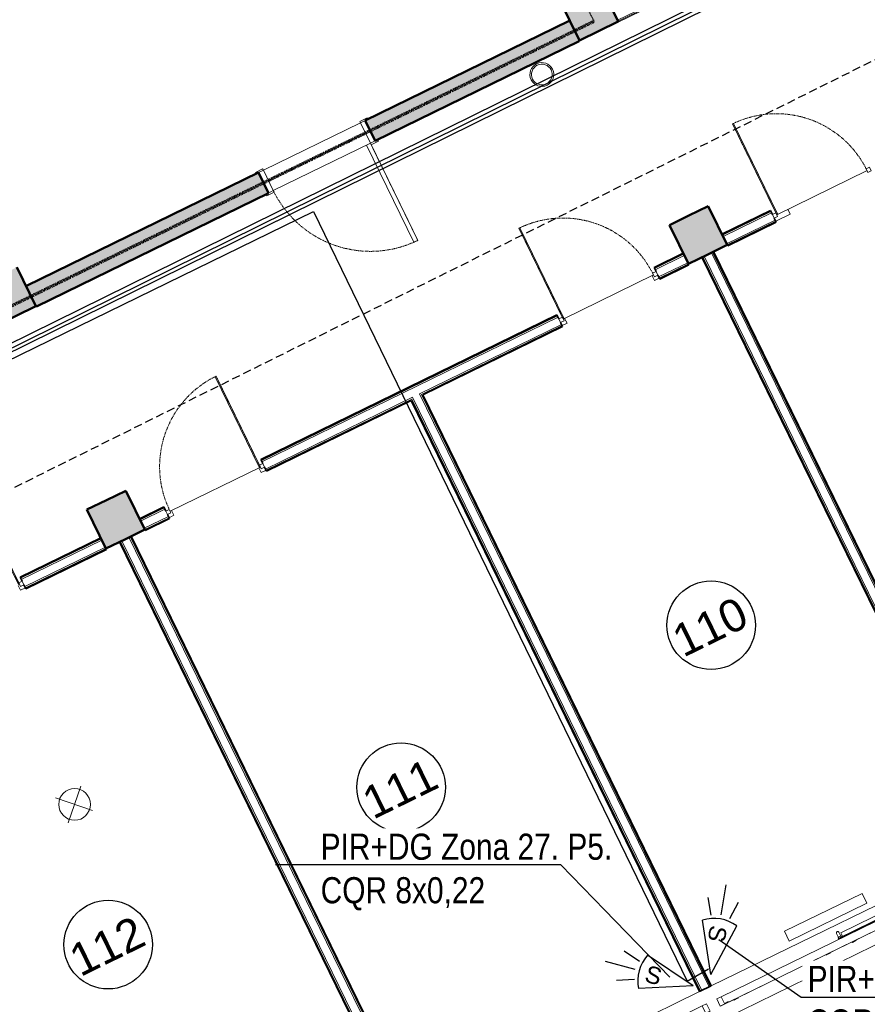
# Model space of a CAD drawing. Header units: millimetres. Extents: x -1662057 to -197461, y -941126 to 63888.
# Tile 112 of 209: x -1609114 to -1601267, y -345670 to -336561. Entities that reach past the tile are written whole.
import ezdxf
from ezdxf import colors
from ezdxf.entities.mleader import LeaderData, LeaderLine
from ezdxf.math import Vec2, Vec3

# ---------------------------------------------------------------- set-up
doc = ezdxf.new("R2010")
doc.units = ezdxf.units.MM
for name, pattern in [('( DASHED )', [0.75, 0.5, -0.25]), ('CENTER', [50.8, 31.75, -6.35, 6.35, -6.35]), ('HIDDEN', [9.525, 6.35, -3.175])]:
    doc.linetypes.add(name, pattern=pattern)
doc.layers.get('0').update_dxf_attribs({"linetype": 'CONTINUOUS'})
for name, color, linetype, lineweight in [('A-ANNO-NOTE', 131, 'CONTINUOUS', 5), ('A-AREA-IDEN', 252, 'CONTINUOUS', 25), ('A-DETL', 90, 'CONTINUOUS', 5), ('A-Door', 252, 'CONTINUOUS', 0), ('A-FLOR', 192, 'CONTINUOUS', 5), ('A-GLAZ', 151, 'CONTINUOUS', 5), ('A-Glaz-Curt', 4, 'CONTINUOUS', 0), ('A-Wall', 252, 'CONTINUOUS', 0), ('A-WALL-PATT', 111, 'CONTINUOUS', 50), ('G-IMPT', 8, 'CONTINUOUS', 5), ('I-WALL', 2, 'CONTINUOUS', 18), ('M-EQPM', 50, 'CONTINUOUS', 5), ('M-HVAC-CDFF', 50, 'CONTINUOUS', 5), ('S-Cols', 52, 'CONTINUOUS', 0), ('VS_AS', 5, 'CONTINUOUS', 25)]:
    doc.layers.add(name, color=color, linetype=linetype, lineweight=lineweight)
doc.layers.add('Apsardze', color=5, linetype='CONTINUOUS')
doc.layers.add('VS AS', color=7, linetype='CONTINUOUS')
doc.styles.add('Arial_3', font='arial.ttf', dxfattribs={"height": 300})
doc.styles.add('MKM_Arial narrow', font='ARIALN.TTF')
doc.styles.add('ROMANS', font='arial.ttf', dxfattribs={"width": 0.8, "oblique": 15})

# ---------------------------------------------------------------- blocks, each defined once
blk = doc.blocks.new('PBL_BIOR_stiklotas_GEZE_02 - BIOR 1000 x 2100mm BIOR 1000 x 2100mm biroji-4009170-Pirmā stāva plāns uz atzīmes 0_000 M1-150')
at = {"layer": 'A-Door'}
for p, q in [((-500, -18), (-500, 18)), ((-500, 18), (-465, 18)), ((-465, 18), (-465, -18)), ((465, -18), (465, 18)), ((465, 18), (500, 18)), ((500, 18), (500, -18)), ((-465, -18), (-500, -18)), ((455, -5), (455, -935)), ((465, -5), (455, -5)), ((465, -5), (465, -935)), ((500, -18), (465, -18)), ((465, -935), (455, -935))]:
    blk.add_line(p, q, dxfattribs=at)
at = {"layer": 'A-Door', "color": 250, "linetype": 'CENTER', "lineweight": 5}
blk.add_line((465, -5), (465, -935), dxfattribs=at)
blk.add_arc((465, -5), 930, 180, 270, dxfattribs=at)
blk = doc.blocks.new('PBL_BIOR_stiklotas_GEZE_02 - BIOR 1000 x 2100mm BIOR 1000 x 2100mm labratorija 2-4011961-Pirmā stāva plāns uz atzīmes 0_000 M1-150')
at = {"layer": 'A-Door'}
for p, q in [((455, 5), (455, 935)), ((465, 935), (455, 935)), ((465, 5), (465, 935)), ((-465, 18), (-500, 18)), ((-500, 18), (-500, -18)), ((-465, -18), (-465, 18)), ((465, 5), (455, 5)), ((500, 18), (465, 18)), ((465, 18), (465, -18)), ((500, -18), (500, 18)), ((-500, -18), (-465, -18)), ((465, -18), (500, -18))]:
    blk.add_line(p, q, dxfattribs=at)
at = {"layer": 'A-Door', "color": 250, "linetype": 'CENTER', "lineweight": 5}
blk.add_line((465, 5), (465, 935), dxfattribs=at)
blk.add_arc((465, 5), 930, 90, 180, dxfattribs=at)
blk = doc.blocks.new('PBL_BIOR_stiklotas_GEZE_02 - BIOR 1000 x 2100mm BIOR 1000 x 2100mm labratorija 3-4011968-Pirmā stāva plāns uz atzīmes 0_000 M1-150')
at = {"layer": 'A-Door'}
for p, q in [((455, 5), (455, 935)), ((465, 935), (455, 935)), ((465, 5), (465, 935)), ((-465, 18), (-500, 18)), ((-500, 18), (-500, -18)), ((-465, -18), (-465, 18)), ((465, 5), (455, 5)), ((500, 18), (465, 18)), ((465, 18), (465, -18)), ((500, -18), (500, 18)), ((-500, -18), (-465, -18)), ((465, -18), (500, -18))]:
    blk.add_line(p, q, dxfattribs=at)
at = {"layer": 'A-Door', "color": 250, "linetype": 'CENTER', "lineweight": 5}
blk.add_line((465, 5), (465, 935), dxfattribs=at)
blk.add_arc((465, 5), 930, 90, 180, dxfattribs=at)
blk = doc.blocks.new('PBL_BIOR_stiklotas_GEZE_02 - BIOR 1000 x 2100mm BIOR 1000 x 2100mm labratorija 4-4011977-Pirmā stāva plāns uz atzīmes 0_000 M1-150')
at = {"layer": 'A-Door'}
for p, q in [((-500, -18), (-500, 18)), ((-500, 18), (-465, 18)), ((-465, 18), (-465, -18)), ((465, -18), (465, 18)), ((465, 18), (500, 18)), ((500, 18), (500, -18)), ((-465, -18), (-500, -18)), ((455, -5), (455, -935)), ((465, -5), (455, -5)), ((465, -5), (465, -935)), ((500, -18), (465, -18)), ((465, -935), (455, -935))]:
    blk.add_line(p, q, dxfattribs=at)
at = {"layer": 'A-Door', "color": 250, "linetype": 'CENTER', "lineweight": 5}
blk.add_line((465, -5), (465, -935), dxfattribs=at)
blk.add_arc((465, -5), 930, 180, 270, dxfattribs=at)
blk = doc.blocks.new('PBL_BIOR_pilndurvis - BIOR 1100 x 2100mm metāla EI-30-4004854-Pirmā stāva plāns uz atzīmes 0_000 M1-150')
at = {"layer": 'A-Door'}
for p, q in [((-575, 105), (-575, 120)), ((-575, 120), (-500, 120)), ((-500, 105), (-550, 105)), ((-550, 105), (-500, 105)), ((-500, 120), (-500, 105)), ((-500, 105), (-500, -105)), ((500, 105), (500, 120)), ((500, 120), (575, 120)), ((550, 105), (500, 105)), ((500, -105), (500, 105)), ((500, 105), (550, 105)), ((575, 120), (575, 105)), ((-575, -120), (-575, -105)), ((-500, -120), (-575, -120)), ((-550, -105), (-500, -105)), ((-500, -105), (-550, -105)), ((-500, -105), (-500, -120)), ((460, -105), (460, -1105)), ((500, -105), (460, -105)), ((500, -105), (500, -1105)), ((500, -120), (500, -105)), ((500, -105), (550, -105)), ((550, -105), (500, -105)), ((575, -120), (500, -120)), ((575, -105), (575, -120)), ((500, -1105), (460, -1105))]:
    blk.add_line(p, q, dxfattribs=at)
at = {"layer": 'A-Door', "color": 250, "linetype": 'CENTER', "lineweight": 5}
blk.add_line((500, -105), (500, -1105), dxfattribs=at)
blk.add_arc((500, -105), 1000, 180, 270, dxfattribs=at)
blk = doc.blocks.new('SchueCal_Schueco_AWS-75-BS-SI__Family-02_Type 2_5080x1480 - Schueco_AWS-75-BS-SI__Family-02__Type 2-3433120-Pirmā stāva plāns uz atzīmes 0_000 M1-150')
at = {"layer": 'G-IMPT'}
for p, q in [((-2457.2, 19), (-2457.2, -17.5)), ((-2457.2, 19), (-1352.3, 19)), ((-1352.3, 19), (-1352.3, -17.5)), ((-1339.3, -17.5), (-1339.3, 30.5)), ((-1315.3, 30.5), (-1315.3, -17.5)), ((1315.3, -17.5), (1315.3, 30.5)), ((1339.3, 30.5), (1339.3, -17.5)), ((1352.3, 19), (1352.3, -17.5)), ((1352.3, 19), (2457.2, 19)), ((2457.2, 19), (2457.2, -17.5)), ((-2540, -27.5), (-2540, -102.5)), ((-2540, -27.5), (-97, -27.5)), ((-2540, -102.5), (-2540, -27.5)), ((-2501, -22), (-2501, -17.5)), ((-2501, -17.5), (-2501, -22)), ((-2501, -17.5), (-1308.5, -17.5)), ((-2501, -22), (-1308.5, -22)), ((-2481.1, -27.5), (-2481.1, -22)), ((-2481.1, -22), (-2481.1, -27.5)), ((-1341.8, -17.5), (-1341.8, -8.5)), ((-1341.8, -8.5), (-1341.8, -17.5)), ((-1341.8, -17.5), (-1341.8, -8.5)), ((-1341.8, -8.5), (-1312.8, -8.5)), ((-1340.3, -8.5), (-1341.8, -8.5)), ((-1338.4, -8.5), (-1339.3, -8.5)), ((-1328.4, -22), (-1328.4, -27.5)), ((-1328.4, -22), (-1328.4, -27.5)), ((-1315.3, -8.5), (-1316.2, -8.5)), ((-1312.8, -8.5), (-1312.8, -17.5)), ((-1312.8, -8.5), (-1312.8, -17.5)), ((-1312.8, -8.5), (-1312.8, -17.5)), ((-1308.5, -22), (-1308.5, -17.5)), ((-1308.5, -17.5), (-1308.5, -22)), ((-97, -27.5), (-97, -97.5)), ((-97, -97.5), (-97, -27.5)), ((-97, -27.5), (-53, -27.5)), ((-53, -27.5), (-53, -102.5)), ((53, -102.5), (53, -27.5)), ((53, -27.5), (97, -27.5)), ((97, -27.5), (97, -97.5)), ((97, -27.5), (2540, -27.5)), ((97, -27.5), (97, -97.5)), ((1308.5, -22), (1308.5, -17.5)), ((1308.5, -17.5), (1308.5, -22)), ((1308.5, -17.5), (2501, -17.5)), ((1308.5, -22), (2501, -22)), ((1312.8, -17.5), (1312.8, -8.5)), ((1312.8, -8.5), (1341.8, -8.5)), ((1312.8, -17.5), (1312.8, -8.5)), ((1312.8, -17.5), (1312.8, -8.5)), ((1316.2, -8.5), (1315.3, -8.5)), ((1328.4, -27.5), (1328.4, -22)), ((1328.4, -22), (1328.4, -27.5)), ((1339.3, -8.5), (1338.4, -8.5)), ((1341.8, -8.5), (1340.3, -8.5)), ((1341.8, -8.5), (1341.8, -17.5)), ((1341.8, -8.5), (1341.8, -17.5)), ((1341.8, -17.5), (1341.8, -8.5)), ((2481.1, -22), (2481.1, -27.5)), ((2481.1, -22), (2481.1, -27.5)), ((2501, -22), (2501, -17.5)), ((2501, -17.5), (2501, -22)), ((2540, -102.5), (2540, -27.5)), ((2540, -27.5), (2540, -102.5)), ((-137.5, -102.5), (-2540, -102.5)), ((-2540, -102.5), (-1296.5, -102.5)), ((-2403, -104.5), (-2403, -102.5)), ((-2399, -108.5), (-2403, -104.5)), ((-2403, -104.5), (-2358, -104.5)), ((-2399, -108.5), (-2362, -108.5)), ((-2362, -108.5), (-2358, -104.5)), ((-2358, -102.5), (-2358, -104.5)), ((-1451.5, -104.5), (-1451.5, -102.5)), ((-1447.5, -108.5), (-1451.5, -104.5)), ((-1451.5, -104.5), (-1406.5, -104.5)), ((-1447.5, -108.5), (-1410.5, -108.5)), ((-1410.5, -108.5), (-1406.5, -104.5)), ((-1406.5, -102.5), (-1406.5, -104.5)), ((-1296.5, -102.5), (-63, -102.5)), ((-1186.5, -104.5), (-1186.5, -102.5)), ((-1182.5, -108.5), (-1186.5, -104.5)), ((-1186.5, -104.5), (-1141.5, -104.5)), ((-1182.5, -108.5), (-1145.5, -108.5)), ((-1145.5, -108.5), (-1141.5, -104.5)), ((-1141.5, -102.5), (-1141.5, -104.5)), ((-235, -104.5), (-235, -102.5)), ((-231, -108.5), (-235, -104.5)), ((-235, -104.5), (-190, -104.5)), ((-231, -108.5), (-194, -108.5)), ((-194, -108.5), (-190, -104.5)), ((-190, -102.5), (-190, -104.5)), ((-97, -97.5), (-137.5, -97.5)), ((-137.5, -97.5), (-137.5, -102.5)), ((-137.5, -102.5), (-137.5, -97.5)), ((-137.5, -97.5), (-97, -97.5)), ((-53, -102.5), (-137.5, -102.5)), ((137.5, -102.5), (53, -102.5)), ((63, -102.5), (1296.5, -102.5)), ((97, -97.5), (137.5, -97.5)), ((97, -97.5), (137.5, -97.5)), ((137.5, -97.5), (137.5, -102.5)), ((137.5, -97.5), (137.5, -102.5)), ((137.5, -102.5), (2540, -102.5)), ((190, -104.5), (190, -102.5)), ((194, -108.5), (190, -104.5)), ((190, -104.5), (235, -104.5)), ((194, -108.5), (231, -108.5)), ((231, -108.5), (235, -104.5)), ((235, -102.5), (235, -104.5)), ((1141.5, -104.5), (1141.5, -102.5)), ((1145.5, -108.5), (1141.5, -104.5)), ((1141.5, -104.5), (1186.5, -104.5)), ((1145.5, -108.5), (1182.5, -108.5)), ((1182.5, -108.5), (1186.5, -104.5)), ((1186.5, -102.5), (1186.5, -104.5)), ((1296.5, -102.5), (2540, -102.5)), ((1406.5, -104.5), (1406.5, -102.5)), ((1410.5, -108.5), (1406.5, -104.5)), ((1406.5, -104.5), (1451.5, -104.5)), ((1410.5, -108.5), (1447.5, -108.5)), ((1447.5, -108.5), (1451.5, -104.5)), ((1451.5, -102.5), (1451.5, -104.5)), ((2358, -104.5), (2358, -102.5)), ((2362, -108.5), (2358, -104.5)), ((2358, -104.5), (2403, -104.5)), ((2362, -108.5), (2399, -108.5)), ((2399, -108.5), (2403, -104.5)), ((2403, -102.5), (2403, -104.5))]:
    blk.add_line(p, q, dxfattribs=at)
at = {"layer": 'G-IMPT', "flags": 128}
for points in [[(-1339.3, 30.5), (-1335.8, 39), (-1327.3, 42.5)], [(-1327.3, 42.5), (-1335.8, 39), (-1339.3, 30.5)], [(-1315.3, 30.5), (-1318.8, 39), (-1327.3, 42.5)], [(-1327.3, 42.5), (-1318.8, 39), (-1315.3, 30.5)], [(1315.3, 30.5), (1318.8, 39), (1327.3, 42.5)], [(1327.3, 42.5), (1318.8, 39), (1315.3, 30.5)], [(1339.3, 30.5), (1335.8, 39), (1327.3, 42.5)], [(1327.3, 42.5), (1335.8, 39), (1339.3, 30.5)], [(-2397.8, -106.5), (-2397.8, -106.5), (-2397.8, -106.6), (-2397.8, -106.6), (-2397.8, -106.7), (-2397.8, -106.7), (-2397.8, -106.7), (-2397.8, -106.8), (-2397.8, -106.8), (-2397.8, -106.9), (-2397.8, -106.9), (-2397.8, -106.9), (-2397.9, -107), (-2397.9, -107), (-2397.9, -107), (-2397.9, -107.1), (-2397.9, -107.1), (-2398, -107.1), (-2398, -107.2), (-2398, -107.2), (-2398.1, -107.2), (-2398.1, -107.2), (-2398.1, -107.3), (-2398.1, -107.3), (-2398.2, -107.3), (-2398.2, -107.3), (-2398.2, -107.4), (-2398.3, -107.4), (-2398.3, -107.4), (-2398.4, -107.4), (-2398.4, -107.4), (-2398.4, -107.4), (-2398.5, -107.5), (-2398.5, -107.5), (-2398.5, -107.5), (-2398.6, -107.5), (-2398.6, -107.5)], [(-2362.4, -107.5), (-2362.4, -107.5), (-2362.5, -107.5), (-2362.5, -107.5), (-2362.6, -107.5), (-2362.6, -107.4), (-2362.6, -107.4), (-2362.7, -107.4), (-2362.7, -107.4), (-2362.7, -107.4), (-2362.8, -107.4), (-2362.8, -107.3), (-2362.8, -107.3), (-2362.9, -107.3), (-2362.9, -107.3), (-2362.9, -107.2), (-2363, -107.2), (-2363, -107.2), (-2363, -107.1), (-2363, -107.1), (-2363.1, -107.1), (-2363.1, -107), (-2363.1, -107), (-2363.1, -107), (-2363.1, -106.9), (-2363.2, -106.9), (-2363.2, -106.9), (-2363.2, -106.8), (-2363.2, -106.8), (-2363.2, -106.8), (-2363.2, -106.7), (-2363.2, -106.7), (-2363.2, -106.6), (-2363.2, -106.6), (-2363.2, -106.6), (-2363.2, -106.5), (-2363.2, -106.5)], [(-1446.3, -106.5), (-1446.3, -106.5), (-1446.3, -106.6), (-1446.3, -106.6), (-1446.3, -106.7), (-1446.3, -106.7), (-1446.3, -106.7), (-1446.3, -106.8), (-1446.3, -106.8), (-1446.3, -106.9), (-1446.3, -106.9), (-1446.3, -106.9), (-1446.4, -107), (-1446.4, -107), (-1446.4, -107), (-1446.4, -107.1), (-1446.4, -107.1), (-1446.5, -107.1), (-1446.5, -107.2), (-1446.5, -107.2), (-1446.6, -107.2), (-1446.6, -107.2), (-1446.6, -107.3), (-1446.6, -107.3), (-1446.7, -107.3), (-1446.7, -107.3), (-1446.7, -107.4), (-1446.8, -107.4), (-1446.8, -107.4), (-1446.9, -107.4), (-1446.9, -107.4), (-1446.9, -107.4), (-1447, -107.5), (-1447, -107.5), (-1447, -107.5), (-1447.1, -107.5), (-1447.1, -107.5)], [(-1410.9, -107.5), (-1410.9, -107.5), (-1411, -107.5), (-1411, -107.5), (-1411.1, -107.5), (-1411.1, -107.4), (-1411.1, -107.4), (-1411.2, -107.4), (-1411.2, -107.4), (-1411.2, -107.4), (-1411.3, -107.4), (-1411.3, -107.3), (-1411.3, -107.3), (-1411.4, -107.3), (-1411.4, -107.3), (-1411.4, -107.2), (-1411.5, -107.2), (-1411.5, -107.2), (-1411.5, -107.1), (-1411.5, -107.1), (-1411.6, -107.1), (-1411.6, -107), (-1411.6, -107), (-1411.6, -107), (-1411.6, -106.9), (-1411.7, -106.9), (-1411.7, -106.9), (-1411.7, -106.8), (-1411.7, -106.8), (-1411.7, -106.8), (-1411.7, -106.7), (-1411.7, -106.7), (-1411.7, -106.6), (-1411.7, -106.6), (-1411.7, -106.6), (-1411.7, -106.5), (-1411.7, -106.5)], [(-1181.3, -106.5), (-1181.3, -106.5), (-1181.3, -106.6), (-1181.3, -106.6), (-1181.3, -106.7), (-1181.3, -106.7), (-1181.3, -106.7), (-1181.3, -106.8), (-1181.3, -106.8), (-1181.3, -106.9), (-1181.3, -106.9), (-1181.3, -106.9), (-1181.4, -107), (-1181.4, -107), (-1181.4, -107), (-1181.4, -107.1), (-1181.4, -107.1), (-1181.5, -107.1), (-1181.5, -107.2), (-1181.5, -107.2), (-1181.6, -107.2), (-1181.6, -107.2), (-1181.6, -107.3), (-1181.6, -107.3), (-1181.7, -107.3), (-1181.7, -107.3), (-1181.7, -107.4), (-1181.8, -107.4), (-1181.8, -107.4), (-1181.9, -107.4), (-1181.9, -107.4), (-1181.9, -107.4), (-1182, -107.5), (-1182, -107.5), (-1182, -107.5), (-1182.1, -107.5), (-1182.1, -107.5)], [(-1145.9, -107.5), (-1145.9, -107.5), (-1146, -107.5), (-1146, -107.5), (-1146.1, -107.5), (-1146.1, -107.4), (-1146.1, -107.4), (-1146.2, -107.4), (-1146.2, -107.4), (-1146.2, -107.4), (-1146.3, -107.4), (-1146.3, -107.3), (-1146.3, -107.3), (-1146.4, -107.3), (-1146.4, -107.3), (-1146.4, -107.2), (-1146.5, -107.2), (-1146.5, -107.2), (-1146.5, -107.1), (-1146.5, -107.1), (-1146.6, -107.1), (-1146.6, -107), (-1146.6, -107), (-1146.6, -107), (-1146.6, -106.9), (-1146.7, -106.9), (-1146.7, -106.9), (-1146.7, -106.8), (-1146.7, -106.8), (-1146.7, -106.8), (-1146.7, -106.7), (-1146.7, -106.7), (-1146.7, -106.6), (-1146.7, -106.6), (-1146.7, -106.6), (-1146.7, -106.5), (-1146.7, -106.5)], [(-229.8, -106.5), (-229.8, -106.5), (-229.8, -106.6), (-229.8, -106.6), (-229.8, -106.7), (-229.8, -106.7), (-229.8, -106.7), (-229.8, -106.8), (-229.8, -106.8), (-229.8, -106.9), (-229.8, -106.9), (-229.8, -106.9), (-229.9, -107), (-229.9, -107), (-229.9, -107), (-229.9, -107.1), (-229.9, -107.1), (-230, -107.1), (-230, -107.2), (-230, -107.2), (-230.1, -107.2), (-230.1, -107.2), (-230.1, -107.3), (-230.1, -107.3), (-230.2, -107.3), (-230.2, -107.3), (-230.2, -107.4), (-230.3, -107.4), (-230.3, -107.4), (-230.4, -107.4), (-230.4, -107.4), (-230.4, -107.4), (-230.5, -107.5), (-230.5, -107.5), (-230.5, -107.5), (-230.6, -107.5), (-230.6, -107.5)], [(-194.4, -107.5), (-194.4, -107.5), (-194.5, -107.5), (-194.5, -107.5), (-194.6, -107.5), (-194.6, -107.4), (-194.6, -107.4), (-194.7, -107.4), (-194.7, -107.4), (-194.7, -107.4), (-194.8, -107.4), (-194.8, -107.3), (-194.8, -107.3), (-194.9, -107.3), (-194.9, -107.3), (-194.9, -107.2), (-195, -107.2), (-195, -107.2), (-195, -107.1), (-195, -107.1), (-195.1, -107.1), (-195.1, -107), (-195.1, -107), (-195.1, -107), (-195.1, -106.9), (-195.2, -106.9), (-195.2, -106.9), (-195.2, -106.8), (-195.2, -106.8), (-195.2, -106.8), (-195.2, -106.7), (-195.2, -106.7), (-195.2, -106.6), (-195.2, -106.6), (-195.2, -106.6), (-195.2, -106.5), (-195.2, -106.5)], [(195.2, -106.5), (195.2, -106.5), (195.2, -106.6), (195.2, -106.6), (195.2, -106.7), (195.2, -106.7), (195.2, -106.7), (195.2, -106.8), (195.2, -106.8), (195.2, -106.9), (195.2, -106.9), (195.2, -106.9), (195.1, -107), (195.1, -107), (195.1, -107), (195.1, -107.1), (195.1, -107.1), (195, -107.1), (195, -107.2), (195, -107.2), (194.9, -107.2), (194.9, -107.2), (194.9, -107.3), (194.9, -107.3), (194.8, -107.3), (194.8, -107.3), (194.8, -107.4), (194.7, -107.4), (194.7, -107.4), (194.6, -107.4), (194.6, -107.4), (194.6, -107.4), (194.5, -107.5), (194.5, -107.5), (194.5, -107.5), (194.4, -107.5), (194.4, -107.5)], [(230.6, -107.5), (230.6, -107.5), (230.5, -107.5), (230.5, -107.5), (230.4, -107.5), (230.4, -107.4), (230.4, -107.4), (230.3, -107.4), (230.3, -107.4), (230.3, -107.4), (230.2, -107.4), (230.2, -107.3), (230.2, -107.3), (230.1, -107.3), (230.1, -107.3), (230.1, -107.2), (230, -107.2), (230, -107.2), (230, -107.1), (230, -107.1), (229.9, -107.1), (229.9, -107), (229.9, -107), (229.9, -107), (229.9, -106.9), (229.8, -106.9), (229.8, -106.9), (229.8, -106.8), (229.8, -106.8), (229.8, -106.8), (229.8, -106.7), (229.8, -106.7), (229.8, -106.6), (229.8, -106.6), (229.8, -106.6), (229.8, -106.5), (229.8, -106.5)], [(1146.7, -106.5), (1146.7, -106.5), (1146.7, -106.6), (1146.7, -106.6), (1146.7, -106.7), (1146.7, -106.7), (1146.7, -106.7), (1146.7, -106.8), (1146.7, -106.8), (1146.7, -106.9), (1146.7, -106.9), (1146.7, -106.9), (1146.6, -107), (1146.6, -107), (1146.6, -107), (1146.6, -107.1), (1146.6, -107.1), (1146.5, -107.1), (1146.5, -107.2), (1146.5, -107.2), (1146.4, -107.2), (1146.4, -107.2), (1146.4, -107.3), (1146.4, -107.3), (1146.3, -107.3), (1146.3, -107.3), (1146.3, -107.4), (1146.2, -107.4), (1146.2, -107.4), (1146.1, -107.4), (1146.1, -107.4), (1146.1, -107.4), (1146, -107.5), (1146, -107.5), (1146, -107.5), (1145.9, -107.5), (1145.9, -107.5)], [(1182.1, -107.5), (1182.1, -107.5), (1182, -107.5), (1182, -107.5), (1181.9, -107.5), (1181.9, -107.4), (1181.9, -107.4), (1181.8, -107.4), (1181.8, -107.4), (1181.8, -107.4), (1181.7, -107.4), (1181.7, -107.3), (1181.7, -107.3), (1181.6, -107.3), (1181.6, -107.3), (1181.6, -107.2), (1181.5, -107.2), (1181.5, -107.2), (1181.5, -107.1), (1181.5, -107.1), (1181.4, -107.1), (1181.4, -107), (1181.4, -107), (1181.4, -107), (1181.4, -106.9), (1181.3, -106.9), (1181.3, -106.9), (1181.3, -106.8), (1181.3, -106.8), (1181.3, -106.8), (1181.3, -106.7), (1181.3, -106.7), (1181.3, -106.6), (1181.3, -106.6), (1181.3, -106.6), (1181.3, -106.5), (1181.3, -106.5)], [(1411.7, -106.5), (1411.7, -106.5), (1411.7, -106.6), (1411.7, -106.6), (1411.7, -106.7), (1411.7, -106.7), (1411.7, -106.7), (1411.7, -106.8), (1411.7, -106.8), (1411.7, -106.9), (1411.7, -106.9), (1411.7, -106.9), (1411.6, -107), (1411.6, -107), (1411.6, -107), (1411.6, -107.1), (1411.6, -107.1), (1411.5, -107.1), (1411.5, -107.2), (1411.5, -107.2), (1411.4, -107.2), (1411.4, -107.2), (1411.4, -107.3), (1411.4, -107.3), (1411.3, -107.3), (1411.3, -107.3), (1411.3, -107.4), (1411.2, -107.4), (1411.2, -107.4), (1411.1, -107.4), (1411.1, -107.4), (1411.1, -107.4), (1411, -107.5), (1411, -107.5), (1411, -107.5), (1410.9, -107.5), (1410.9, -107.5)], [(1447.1, -107.5), (1447.1, -107.5), (1447, -107.5), (1447, -107.5), (1446.9, -107.5), (1446.9, -107.4), (1446.9, -107.4), (1446.8, -107.4), (1446.8, -107.4), (1446.8, -107.4), (1446.7, -107.4), (1446.7, -107.3), (1446.7, -107.3), (1446.6, -107.3), (1446.6, -107.3), (1446.6, -107.2), (1446.5, -107.2), (1446.5, -107.2), (1446.5, -107.1), (1446.5, -107.1), (1446.4, -107.1), (1446.4, -107), (1446.4, -107), (1446.4, -107), (1446.4, -106.9), (1446.3, -106.9), (1446.3, -106.9), (1446.3, -106.8), (1446.3, -106.8), (1446.3, -106.8), (1446.3, -106.7), (1446.3, -106.7), (1446.3, -106.6), (1446.3, -106.6), (1446.3, -106.6), (1446.3, -106.5), (1446.3, -106.5)], [(2363.2, -106.5), (2363.2, -106.5), (2363.2, -106.6), (2363.2, -106.6), (2363.2, -106.7), (2363.2, -106.7), (2363.2, -106.7), (2363.2, -106.8), (2363.2, -106.8), (2363.2, -106.9), (2363.2, -106.9), (2363.2, -106.9), (2363.1, -107), (2363.1, -107), (2363.1, -107), (2363.1, -107.1), (2363.1, -107.1), (2363, -107.1), (2363, -107.2), (2363, -107.2), (2362.9, -107.2), (2362.9, -107.2), (2362.9, -107.3), (2362.9, -107.3), (2362.8, -107.3), (2362.8, -107.3), (2362.8, -107.4), (2362.7, -107.4), (2362.7, -107.4), (2362.6, -107.4), (2362.6, -107.4), (2362.6, -107.4), (2362.5, -107.5), (2362.5, -107.5), (2362.5, -107.5), (2362.4, -107.5), (2362.4, -107.5)], [(2398.6, -107.5), (2398.6, -107.5), (2398.5, -107.5), (2398.5, -107.5), (2398.4, -107.5), (2398.4, -107.4), (2398.4, -107.4), (2398.3, -107.4), (2398.3, -107.4), (2398.3, -107.4), (2398.2, -107.4), (2398.2, -107.3), (2398.2, -107.3), (2398.1, -107.3), (2398.1, -107.3), (2398.1, -107.2), (2398, -107.2), (2398, -107.2), (2398, -107.1), (2398, -107.1), (2397.9, -107.1), (2397.9, -107), (2397.9, -107), (2397.9, -107), (2397.9, -106.9), (2397.8, -106.9), (2397.8, -106.9), (2397.8, -106.8), (2397.8, -106.8), (2397.8, -106.8), (2397.8, -106.7), (2397.8, -106.7), (2397.8, -106.6), (2397.8, -106.6), (2397.8, -106.6), (2397.8, -106.5), (2397.8, -106.5)]]:
    blk.add_lwpolyline(points, dxfattribs=at)
blk = doc.blocks.new('SchueCal_Schueco_AWS-75-BS-SI__Family-02_Type 2_5080x1480 - Type 2-3433123-Pirmā stāva plāns uz atzīmes 0_000 M1-150')
blk.add_blockref('SchueCal_Schueco_AWS-75-BS-SI__Family-02_Type 2_5080x1480 - Schueco_AWS-75-BS-SI__Family-02__Type 2-3433120-Pirmā stāva plāns uz atzīmes 0_000 M1-150', (0, 0))
blk = doc.blocks.new('788507_788512_ventil compact cv22 h_ 500mm - wysokość 500mm-2154633-Pirmā stāva plāns uz atzīmes 0_000 M1-150')
at = {"layer": 'M-EQPM', "color": 252}
for p, q in [((0, 0), (800, 0)), ((0, 0), (0, -102)), ((800, 0), (800, -102)), ((800, -102), (0, -102))]:
    blk.add_line(p, q, dxfattribs=at)
blk = doc.blocks.new('Swegon_AB_LOCKZONE_Bb_ALSd-_RO_RFA_2018_LevelBased - LOCKZONE Bb 100-RO_ALSd 80-100-2486403-Pirmā stāva plāns uz atzīmes 0_000 M1-150')
at = {"layer": 'M-HVAC-CDFF', "color": 252}
for radius, start, end in [(110, 360, 180), (96, 360, 180), (110, 180, 360), (96, 180, 360)]:
    blk.add_arc((0, 0), radius, start, end, dxfattribs=at)
blk = doc.blocks.new('System Panel - pbl - bior - geze starpsienas stiklojums-3956936-Pirmā stāva plāns uz atzīmes 0_000 M1-150')
at = {"layer": 'A-Glaz-Curt', "lineweight": 18}
for p, q in [((435, 10), (-435, 10)), ((-435, 10), (-435, 0)), ((435, 0), (435, 10)), ((-435, 0), (435, 0))]:
    blk.add_line(p, q, dxfattribs=at)
blk = doc.blocks.new('PBL_telpnu_numeracija_0001 - PBL telpas NUMERĀCIJA-1342367-Pirmā stāva plāns uz atzīmes 0_000 M1-150')
at = {"layer": 'A-AREA-IDEN'}
blk.add_circle((0.034, 0.024), 2.733, dxfattribs=at)
blk = doc.blocks.new('pir')
at = {"layer": 'Apsardze'}
for p, q in [((-512.1, 81.3), (-665.3, 132.8)), ((0, 0), (-457.2, 153.1)), ((-529.7, 0.7), (-797.4, 1.1)), ((0, 0), (-456.8, -151.6)), ((-512, -84.3), (-661.7, -134.9))]:
    blk.add_line(p, q, dxfattribs=at)
blk.add_arc((-150.6, 1.2), 342.2, 153.65223, 206.52454, dxfattribs=at)
blk = doc.blocks.new('_None')

msp = doc.modelspace()

# ---------------------------------------------------------------- hatches: boundary and pattern name
at = {"layer": 'A-Wall', "true_color": 0x636466}
h = msp.add_hatch(color=251, dxfattribs=at)
h.paths.add_polyline_path([(-1604025.3211, -336576.40852), (-1604027.51495, -336571.91552), (-1605914.5736, -337493.33272), (-1605912.37975, -337497.82572), (-1605108.70324, -337105.40476)], flags=0)
h.paths.add_polyline_path([(-1606900.83904, -337980.47283), (-1606903.03289, -337975.97983), (-1609050.68535, -339024.64036), (-1609048.4915, -339029.13336), (-1607300.38187, -338175.56249)], flags=0)
h = msp.add_hatch(color=251, dxfattribs=at)
h.paths.add_polyline_path([(-1603935.37323, -336760.62138), (-1603937.56708, -336756.12839), (-1605824.62573, -337677.54559), (-1605822.43188, -337682.03859), (-1604196.74862, -336888.24634)], flags=0)
h.paths.add_polyline_path([(-1606810.89117, -338164.68569), (-1606813.08502, -338160.1927), (-1608960.73748, -339208.85323), (-1608958.54363, -339213.34622), (-1607210.30675, -338359.71322)], flags=0)
at = {"layer": 'A-WALL-PATT', "true_color": 0x636466}
h = msp.add_hatch(color=251, dxfattribs=at)
h.paths.add_polyline_path([(-1603937.56708, -336756.12839), (-1604025.3211, -336576.40852), (-1605912.37975, -337497.82572), (-1605824.62573, -337677.54559), (-1604198.94558, -336883.75486)], flags=0)
h.paths.add_polyline_path([(-1606813.08502, -338160.1927), (-1606900.83904, -337980.47283), (-1609048.4915, -339029.13336), (-1608960.73748, -339208.85323), (-1607212.5037, -338355.22174)], flags=0)
at = {"layer": 'S-Cols', "true_color": 0x636466}
for points in [[(-1603573.63434, -336578.4265), (-1603749.14238, -336218.98676), (-1604108.58212, -336394.49479), (-1603933.07408, -336753.93454), (-1603924.98575, -336749.98515)], [(-1602564.46312, -338645.20502), (-1602739.97116, -338285.76527), (-1602919.69103, -338373.51929), (-1602744.18299, -338732.95904)], [(-1602744.18299, -338732.95904), (-1602919.69103, -338373.51929), (-1603099.4109, -338461.27331), (-1602923.90286, -338820.71306), (-1602914.38674, -338816.0665)], [(-1608965.23048, -339211.04708), (-1609140.73852, -338851.60734), (-1609500.17826, -339027.11537), (-1609324.67022, -339386.55512)], [(-1607956.05926, -341277.8256), (-1608131.56729, -340918.38585), (-1608311.28716, -341006.13987), (-1608135.77913, -341365.57962)], [(-1608135.77913, -341365.57962), (-1608311.28716, -341006.13987), (-1608491.00704, -341093.89389), (-1608315.499, -341453.33364)]]:
    msp.add_hatch(color=251, dxfattribs=at).paths.add_polyline_path(points, flags=0)

# ---------------------------------------------------------------- linework, layer by layer
at = {"color": 251, "lineweight": 5, "true_color": 0x636466}
for p, q in [((-1600239.48266, -344961.09969), (-1604791.36761, -347183.70423)), ((-1604786.97991, -347192.69022), (-1600235.09495, -344970.08569))]:
    msp.add_line(p, q, dxfattribs=at)
at = {"layer": 'A-ANNO-NOTE', "color": 251, "lineweight": 9, "true_color": 0x636466}
for p, q in [((-1608547.9262, -343651.63011), (-1608665.18745, -343992.67326)), ((-1608440.13328, -343878.01105), (-1608782.71961, -343760.2192))]:
    msp.add_line(p, q, dxfattribs=at)
msp.add_circle((-1608606.13797, -343820.93347), 146.38569, dxfattribs=at)
at = {"layer": 'A-DETL', "color": 252, "linetype": 'HIDDEN', "lineweight": 25, "true_color": 0x939598}
msp.add_line((-1603797.23122, -336576.32058), (-1609259.91893, -325388.7586), dxfattribs=at)
at = {"layer": 'A-DETL', "color": 251, "linetype": 'HIDDEN', "lineweight": 70, "true_color": 0x636466}
msp.add_line((-1603797.23122, -336576.32058), (-1609188.82736, -339208.94116), dxfattribs=at)
at = {"layer": 'A-FLOR', "color": 251, "true_color": 0x636466}
for p, q in [((-1601109.27826, -335380.68943), (-1603935.37323, -336760.62138)), ((-1604025.3211, -336576.40852), (-1604020.8281, -336574.21467)), ((-1603573.63434, -336578.4265), (-1603571.44049, -336582.9195)), ((-1606812.03206, -338048.39426), (-1605913.43271, -337609.62416)), ((-1602105.65097, -338365.53305), (-1601269.95357, -337957.47686)), ((-1601980.3647, -338360.00014), (-1602115.16344, -338425.81997)), ((-1602002.3032, -338315.07017), (-1601980.3647, -338360.00014)), ((-1604082.56071, -339330.82294), (-1603246.86331, -338922.76675)), ((-1603238.4038, -338974.27827), (-1603260.3423, -338929.3483)), ((-1609052.9845, -339031.32721), (-1609048.4915, -339029.13336)), ((-1603193.47383, -338952.33977), (-1603238.4038, -338974.27827)), ((-1608958.54363, -339213.34622), (-1609322.46646, -339391.04327)), ((-1604047.14322, -339369.17136), (-1604092.07318, -339391.10986)), ((-1604069.08172, -339324.24139), (-1604047.14322, -339369.17136)), ((-1607721.8881, -341107.84183), (-1606886.1907, -340699.78564)), ((-1606877.73119, -340751.29716), (-1606899.66969, -340706.3672)), ((-1606832.80122, -340729.35866), (-1606877.73119, -340751.29716)), ((-1607708.40911, -341101.26028), (-1607686.47061, -341146.19025)), ((-1607686.47061, -341146.19025), (-1607731.40058, -341168.12876)), ((-1609106.25759, -341839.447), (-1609128.19609, -341794.51704)), ((-1609061.32762, -341817.5085), (-1609106.25759, -341839.447))]:
    msp.add_line(p, q, dxfattribs=at)
at = {"layer": 'A-Wall', "color": 251, "lineweight": 50, "true_color": 0x636466}
for p, q in [((-1605914.5736, -337493.33272), (-1604027.51495, -336571.91552)), ((-1605822.43188, -337682.03859), (-1603935.37323, -336760.62138)), ((-1605822.43188, -337682.03859), (-1605914.5736, -337493.33272)), ((-1606903.03289, -337975.97983), (-1609050.68535, -339024.64036)), ((-1606810.89117, -338164.68569), (-1606903.03289, -337975.97983)), ((-1606810.89117, -338164.68569), (-1608958.54363, -339213.34622))]:
    msp.add_line(p, q, dxfattribs=at)
at = {"layer": 'A-Wall', "color": 251, "lineweight": 5, "true_color": 0x636466}
for p, q in [((-1604025.3211, -336576.40852), (-1605912.37975, -337497.82572)), ((-1603935.37323, -336760.62138), (-1604027.51495, -336571.91552)), ((-1603937.56708, -336756.12839), (-1605824.62573, -337677.54559)), ((-1606858.10292, -337954.04132), (-1605959.50357, -337515.27123)), ((-1605867.36185, -337703.97709), (-1606765.9612, -338142.74719)), ((-1606900.83904, -337980.47283), (-1609048.4915, -339029.13336)), ((-1606813.08502, -338160.1927), (-1608960.73748, -339208.85323)), ((-1602608.34013, -338555.34508), (-1602159.04045, -338335.96003)), ((-1602602.8555, -338566.57757), (-1602153.55583, -338347.19253)), ((-1602569.94775, -338633.97253), (-1602120.64807, -338414.58748)), ((-1602564.46312, -338645.20502), (-1602115.16344, -338425.81997)), ((-1603237.35084, -338862.47983), (-1602967.77987, -338730.85312)), ((-1603231.86621, -338873.71232), (-1602962.29525, -338742.08561)), ((-1600200.38391, -344056.60401), (-1602789.11296, -338754.89754)), ((-1600189.15141, -344051.11939), (-1602777.88047, -338749.41291)), ((-1600121.75646, -344018.21163), (-1602710.48552, -338716.50516)), ((-1600110.52397, -344012.727), (-1602699.25302, -338711.02053)), ((-1603198.95845, -338941.10728), (-1602929.38749, -338809.48056)), ((-1603193.47383, -338952.33977), (-1602923.90286, -338820.71306)), ((-1609050.68535, -339024.64036), (-1608958.54363, -339213.34622)), ((-1606876.67823, -340639.49872), (-1604135.95019, -339301.24993)), ((-1606871.1936, -340650.73122), (-1604130.46557, -339312.48242)), ((-1605411.76821, -340021.58296), (-1604097.55781, -339379.87737)), ((-1605395.05109, -340027.33082), (-1604092.07318, -339391.10986)), ((-1602731.97984, -345509.77852), (-1605411.76821, -340021.58296)), ((-1602720.74735, -345504.2939), (-1605395.05109, -340027.33082)), ((-1606838.28585, -340718.12617), (-1605479.16316, -340054.49071)), ((-1606832.80122, -340729.35866), (-1605484.91103, -340071.20783)), ((-1602810.60729, -345548.1709), (-1605484.91103, -340071.20783)), ((-1602799.3748, -345542.68628), (-1605479.16316, -340054.49071)), ((-1607999.93626, -341187.96566), (-1607775.27758, -341078.26882)), ((-1607994.45164, -341199.19815), (-1607769.79296, -341089.50131)), ((-1607961.54388, -341266.5931), (-1607736.8852, -341156.89626)), ((-1607956.05926, -341277.8256), (-1607731.40058, -341168.12876)), ((-1609105.20463, -341727.64856), (-1608359.37601, -341363.4737)), ((-1609099.72001, -341738.88105), (-1608353.89138, -341374.70619)), ((-1605591.96552, -346689.25432), (-1608180.70909, -341387.51812)), ((-1605580.73303, -346683.76969), (-1608169.4766, -341382.03349)), ((-1605513.33808, -346650.86194), (-1608102.08165, -341349.12574)), ((-1605502.10559, -346645.37731), (-1608090.84916, -341343.64111)), ((-1609066.81225, -341806.27601), (-1608320.98362, -341442.10114)), ((-1609061.32762, -341817.5085), (-1608315.499, -341453.33364)), ((-1602711.76136, -345499.90619), (-1600474.24896, -344407.36865)), ((-1605057.10568, -346645.09615), (-1602819.59328, -345552.55861))]:
    msp.add_line(p, q, dxfattribs=at)
at = {"layer": 'A-Wall', "color": 251, "true_color": 0x636466}
msp.add_line((-1600349.1819, -344709.08745), (-1604914.06663, -346938.03954), dxfattribs=at)
at = {"layer": 'I-WALL', "color": 251, "lineweight": 35, "true_color": 0x636466}
for p, q in [((-1602163.42815, -338326.97404), (-1602612.72783, -338546.35909)), ((-1602163.42815, -338326.97404), (-1602144.99981, -338364.71521)), ((-1602129.20409, -338397.06479), (-1602110.77574, -338434.80596)), ((-1602110.77574, -338434.80596), (-1602560.07542, -338654.19101)), ((-1602612.72783, -338546.35909), (-1602560.07542, -338654.19101)), ((-1602972.16757, -338721.86713), (-1603241.73854, -338853.49384)), ((-1602972.16757, -338721.86713), (-1602919.51516, -338829.69905)), ((-1602690.26703, -338706.63283), (-1602798.09895, -338759.28524)), ((-1602798.09895, -338759.28524), (-1600209.3699, -344060.99171)), ((-1600101.53162, -344008.35233), (-1602690.26703, -338706.63283)), ((-1603241.73854, -338853.49384), (-1603223.31019, -338891.23501)), ((-1603189.08613, -338961.32576), (-1602919.51516, -338829.69905)), ((-1603207.51447, -338923.58459), (-1603189.08613, -338961.32576)), ((-1606881.06593, -340630.51273), (-1604140.33789, -339292.26394)), ((-1604140.33789, -339292.26394), (-1604121.90955, -339330.00511)), ((-1604087.68548, -339400.09586), (-1605381.6774, -340031.92911)), ((-1604106.11383, -339362.35468), (-1604087.68548, -339400.09586)), ((-1602711.76136, -345499.90619), (-1605381.6774, -340031.92911)), ((-1606828.41352, -340738.34465), (-1605489.50932, -340084.58153)), ((-1605489.50932, -340084.58153), (-1602819.59328, -345552.55861)), ((-1606881.06593, -340630.51273), (-1606862.63759, -340668.2539)), ((-1606846.84186, -340700.60348), (-1606828.41352, -340738.34465)), ((-1607779.66529, -341069.28283), (-1608004.32397, -341178.97967)), ((-1607779.66529, -341069.28283), (-1607761.23694, -341107.024)), ((-1608004.32397, -341178.97967), (-1607951.67155, -341286.81159)), ((-1607951.67155, -341286.81159), (-1607727.01287, -341177.11475)), ((-1607745.44122, -341139.37358), (-1607727.01287, -341177.11475)), ((-1608363.76371, -341354.48771), (-1609109.59233, -341718.66257)), ((-1608363.76371, -341354.48771), (-1608311.1113, -341462.31963)), ((-1608081.86316, -341339.25341), (-1608189.69509, -341391.90582)), ((-1608189.69509, -341391.90582), (-1605600.95152, -346693.64202)), ((-1605493.1196, -346640.98961), (-1608081.86316, -341339.25341)), ((-1609056.93992, -341826.49449), (-1608311.1113, -341462.31963)), ((-1609109.59233, -341718.66257), (-1609091.16399, -341756.40374)), ((-1609075.36827, -341788.75332), (-1609056.93992, -341826.49449)), ((-1602711.76136, -345499.90619), (-1602819.59328, -345552.55861))]:
    msp.add_line(p, q, dxfattribs=at)
at = {"layer": 'S-Cols', "color": 251, "lineweight": 50, "true_color": 0x636466}
for p, q in [((-1603573.63434, -336578.4265), (-1603749.14238, -336218.98676)), ((-1604108.58212, -336394.49479), (-1603933.07408, -336753.93454)), ((-1603933.07408, -336753.93454), (-1603573.63434, -336578.4265)), ((-1602739.97116, -338285.76527), (-1602919.69103, -338373.51929)), ((-1602739.97116, -338285.76527), (-1602564.46312, -338645.20502)), ((-1603099.4109, -338461.27331), (-1602919.69103, -338373.51929)), ((-1602923.90286, -338820.71306), (-1603099.4109, -338461.27331)), ((-1602564.46312, -338645.20502), (-1602744.18299, -338732.95904)), ((-1602923.90286, -338820.71306), (-1602744.18299, -338732.95904)), ((-1608965.23048, -339211.04708), (-1609140.73852, -338851.60734)), ((-1609324.67022, -339386.55512), (-1608965.23048, -339211.04708)), ((-1608131.56729, -340918.38585), (-1608311.28716, -341006.13987)), ((-1608131.56729, -340918.38585), (-1607956.05926, -341277.8256)), ((-1608491.00704, -341093.89389), (-1608311.28716, -341006.13987)), ((-1608315.499, -341453.33364), (-1608491.00704, -341093.89389)), ((-1607956.05926, -341277.8256), (-1608135.77913, -341365.57962)), ((-1608315.499, -341453.33364), (-1608135.77913, -341365.57962))]:
    msp.add_line(p, q, dxfattribs=at)
at = {"layer": 'VS_AS', "color": 5}
msp.add_line((-1592603.83675, -331406.12353), (-1618001.85743, -343951.91074), dxfattribs=at)
for points in [[(-1603718.31746, -329563.52726), (-1603964.56533, -329703.26919), (-1601056.61873, -335540.63751), (-1617432.8688, -343615.79581)], [(-1618041.58506, -343950.51999), (-1618018.25632, -343989.2383), (-1595448.19797, -332852.2744), (-1592090.44566, -339850.41301), (-1591990.83562, -339786.41099), (-1592225.65717, -339964.17584)], [(-1618078.45612, -343968.37714), (-1618055.39187, -344028.97184), (-1606393.8759, -338336.63027), (-1602935.45556, -345457.44637), (-1602739.09206, -345343.51665)]]:
    msp.add_lwpolyline(points, dxfattribs=at)

# ---------------------------------------------------------------- block references
at = {"layer": 'A-AREA-IDEN', "color": 251, "true_color": 0x636466, "xscale": 149.9999999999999, "yscale": 149.9999999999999, "zscale": 149.9999999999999, "rotation": 26.06501624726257}
for p in [(-1602715.97357, -342168.70383), (-1605586.2603, -343667.16962), (-1608298.06957, -345123.43765)]:
    msp.add_blockref('PBL_telpnu_numeracija_0001 - PBL telpas NUMERĀCIJA-1342367-Pirmā stāva plāns uz atzīmes 0_000 M1-150', p, dxfattribs=at)
at = {"layer": 'A-Door', "color": 251, "true_color": 0x636466}
for name, p, rotation in [('PBL_BIOR_stiklotas_GEZE_02 - BIOR 1000 x 2100mm BIOR 1000 x 2100mm biroji-4009170-Pirmā stāva plāns uz atzīmes 0_000 M1-150', (-1601687.80227, -338161.50495), 206.0254347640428), ('PBL_BIOR_pilndurvis - BIOR 1100 x 2100mm metāla EI-30-4004854-Pirmā stāva plāns uz atzīmes 0_000 M1-150', (-1606362.73238, -337829.00921), 26.02543476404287), ('PBL_BIOR_stiklotas_GEZE_02 - BIOR 1000 x 2100mm BIOR 1000 x 2100mm labratorija 4-4011977-Pirmā stāva plāns uz atzīmes 0_000 M1-150', (-1603664.71201, -339126.79485), 206.0254347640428), ('PBL_BIOR_stiklotas_GEZE_02 - BIOR 1000 x 2100mm BIOR 1000 x 2100mm labratorija 3-4011968-Pirmā stāva plāns uz atzīmes 0_000 M1-150', (-1607304.0394, -340903.81374), 26.02543476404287), ('PBL_BIOR_stiklotas_GEZE_02 - BIOR 1000 x 2100mm BIOR 1000 x 2100mm labratorija 2-4011961-Pirmā stāva plāns uz atzīmes 0_000 M1-150', (-1609532.5658, -341991.96358), 26.02543476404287)]:
    msp.add_blockref(name, p, dxfattribs=dict(at, rotation=rotation))
at = {"layer": 'A-GLAZ', "color": 251, "true_color": 0x636466, "rotation": 26.02543476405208}
msp.add_blockref('SchueCal_Schueco_AWS-75-BS-SI__Family-02_Type 2_5080x1480 - Type 2-3433123-Pirmā stāva plāns uz atzīmes 0_000 M1-150', (-1602720.70339, -345618.33883), dxfattribs=at)
at = {"layer": 'A-Glaz-Curt', "color": 251, "true_color": 0x636466, "rotation": 26.02543476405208}
msp.add_blockref('System Panel - pbl - bior - geze starpsienas stiklojums-3956936-Pirmā stāva plāns uz atzīmes 0_000 M1-150', (-1603184.05993, -336384.86571), dxfattribs=at)
at = {"layer": 'M-EQPM', "color": 251, "true_color": 0x636466, "rotation": 206.0254347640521}
msp.add_blockref('788507_788512_ventil compact cv22 h_ 500mm - wysokość 500mm-2154633-Pirmā stāva plāns uz atzīmes 0_000 M1-150', (-1601271.17676, -344735.28797), dxfattribs=at)
at = {"layer": 'M-HVAC-CDFF', "color": 251, "true_color": 0x636466, "rotation": 116.0255127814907}
msp.add_blockref('Swegon_AB_LOCKZONE_Bb_ALSd-_RO_RFA_2018_LevelBased - LOCKZONE Bb 100-RO_ALSd 80-100-2486403-Pirmā stāva plāns uz atzīmes 0_000 M1-150', (-1604280.40618, -337068.2015), dxfattribs=at)
at = {"layer": 'VS AS', "xscale": 1.0546875, "yscale": 1.0546875, "zscale": 1.0546875}
for p, rotation in [((-1602715.18693, -345393.05327), 260.4045063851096), ((-1602879.89657, -345500.09273), 344.4554393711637)]:
    msp.add_blockref('pir', p, dxfattribs=dict(at, rotation=rotation))

# ---------------------------------------------------------------- texts
at = {"layer": 'A-AREA-IDEN', "color": 251, "lineweight": 9, "true_color": 0x636466, "char_height": 300, "width": 865.8225, "attachment_point": 1, "rotation": 26.065016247, "style": 'Arial_3'}
for s, insert in [('110', (-1603103.56599, -342195.89459)), ('111', (-1605973.85272, -343694.36038)), ('112', (-1608685.66199, -345150.6284))]:
    msp.add_mtext(s, dxfattribs=dict(at, insert=insert))
at = {"layer": 'VS AS', "color": 5, "style": 'ROMANS'}
for rotation, p in [(260.404506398, (-1602720.74967, -344931.85181, 875.19667)), (344.45543938, (-1603339.19074, -345457.82459, 875.19667))]:
    msp.add_text('S', height=158.20312, rotation=rotation, dxfattribs=at).set_placement(p)

# ---------------------------------------------------------------- next in the draw order: leaders
at = {"layer": 'VS_AS', "color": 7}
ml = msp.add_multileader_mtext('Standard', dxfattribs=at)
ml.set_content('{\\C5;PIR+DG Zona 2\\fArial Narrow|b0|i0|c186|p34;7\\fArial Narrow|b0|i0|c0|p34;. P5.\\fArial Narrow|b0|i0|c186|p34;\\P}CQR 8x0,22', color=7, style='MKM_Arial narrow')
ml.set_leader_properties(color=256, linetype='ByLayer', lineweight=-1)
ml.set_arrow_properties(name='NONE')
ml.build(insert=Vec2(0, 0))
ml.multileader.update_dxf_attribs({"has_dogleg": 0, "text_left_attachment_type": 6, "text_right_attachment_type": 6, "dogleg_length": 0.36, "arrow_head_size": 90.58202})
ctx = ml.context
ctx.base_point, ctx.char_height, ctx.arrow_head_size, ctx.landing_gap_size, ctx.plane_origin = Vec3(-1606388.22767, -344381.25426), 241.55204301, 90.58202, 60.38801, Vec3(-1601447.74427, -359095.27503)
ctx.left_attachment, ctx.right_attachment, ctx.attachment_type = 6, 6, 1
notes = []
notes.append((ctx, [(1, (1, 1, 0), (-1604104.82189, -344381.25426), (-1, 0), 0.36, [(0, [(-1603095.0009, -345417.61547)], 0, [])])]))
ctx.mtext.insert, ctx.mtext.width, ctx.mtext.defined_height, ctx.mtext.flow_direction = Vec3(-1606327.83966, -344091.39181), 2555.3651324, 597.96664, 5
ctx.mtext.has_bg_fill, ctx.mtext.bg_color, ctx.mtext.bg_scale_factor, ctx.mtext.bg_transparency, ctx.mtext.use_window_bg_color = 1, -1073741824, 1.2, 0, 1
ml = msp.add_multileader_mtext('Standard', dxfattribs=at)
ml.set_content('{\\C5;PIR+DG Zona 2\\fArial Narrow|b0|i0|c186|p34;8\\fArial Narrow|b0|i0|c0|p34;. P5.\\fArial Narrow|b0|i0|c186|p34;\\P}CQR 8x0,22', color=7, style='MKM_Arial narrow')
ml.set_leader_properties(color=256, linetype='ByLayer', lineweight=-1)
ml.set_arrow_properties(name='NONE')
ml.build(insert=Vec2(0, 0))
ml.multileader.update_dxf_attribs({"has_dogleg": 0, "text_left_attachment_type": 6, "text_right_attachment_type": 6, "dogleg_length": 0.36, "arrow_head_size": 90.58202})
ctx = ml.context
ctx.base_point, ctx.char_height, ctx.arrow_head_size, ctx.landing_gap_size, ctx.plane_origin = Vec3(-1601880.0138, -345604.60801), 241.55204301, 90.58202, 60.38801, Vec3(-1596939.53041, -360318.62878)
ctx.left_attachment, ctx.right_attachment, ctx.attachment_type = 6, 6, 1
notes.append((ctx, [(0, (1, 1, 0), (-1601880.3738, -345604.60801), (1, 0), 0.36, [(0, [(-1602641.80961, -345069.62359)], 0, [])])]))
ctx.mtext.insert, ctx.mtext.width, ctx.mtext.defined_height, ctx.mtext.flow_direction = Vec3(-1601819.62579, -345314.74555), 2555.3651324, 597.96664, 5
ctx.mtext.has_bg_fill, ctx.mtext.bg_color, ctx.mtext.bg_scale_factor, ctx.mtext.bg_transparency, ctx.mtext.use_window_bg_color = 1, -1073741824, 1.2, 0, 1
for ctx, leaders in notes:
    for number, flags, end, landing, length, lines in leaders:
        leader = LeaderData()
        leader.index, (leader.has_last_leader_line, leader.has_dogleg_vector, leader.attachment_direction) = number, flags
        leader.last_leader_point, leader.dogleg_vector, leader.dogleg_length = Vec3(end), Vec3(landing), length
        for number, points, colour, breaks in lines:
            line = LeaderLine()
            line.index, line.vertices, line.color, line.breaks = number, Vec3.list(points), colors.encode_raw_color(colour), breaks
            leader.lines.append(line)
        ctx.leaders.append(leader)

# ---------------------------------------------------------------- next in the draw order: linework, layer by layer
at = {"layer": 'VS_AS', "color": 6, "linetype": '( DASHED )', "lineweight": 30, "ltscale": 150}
msp.add_lwpolyline([(-1618196.10494, -344012.85312), (-1617621.45605, -345089.81719), (-1588249.93116, -330499.49774), (-1588249.93116, -314579.5161), (-1581445.39644, -314579.5161), (-1581445.39644, -303362.38974), (-1574084.14581, -303362.38974), (-1574084.14581, -303211.02121)], dxfattribs=at)

doc.saveas('drawing.dxf')
